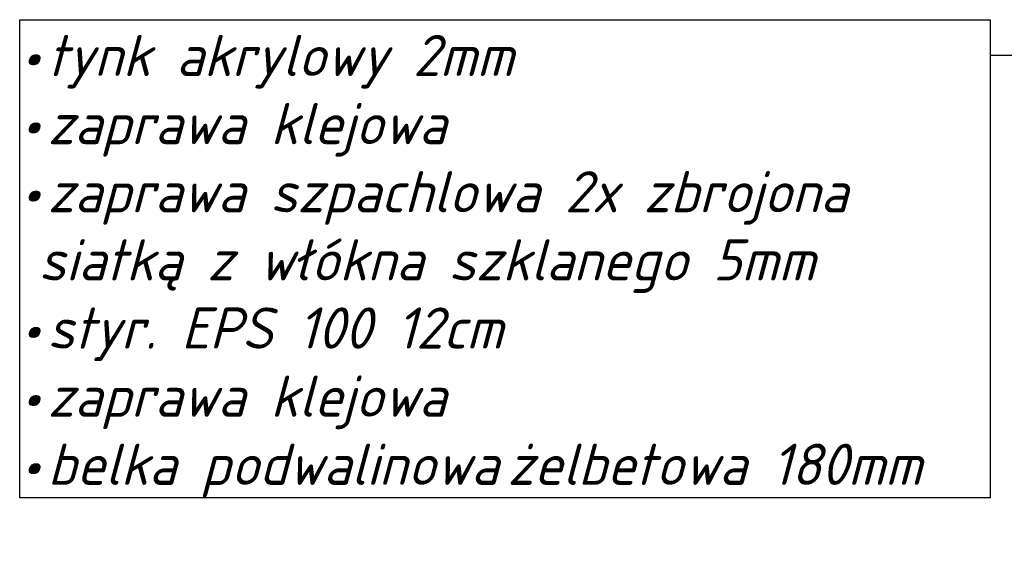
# Model space of a CAD drawing. Header units: millimetres. Extents: x -22097 to 12936, y -2051 to 11384.
# Tile 1 of 12: x -21880 to -19252, y -1254 to 173. Entities that reach past the tile are written whole.
import ezdxf

# ---------------------------------------------------------------- set-up
doc = ezdxf.new("R2010")
doc.units = ezdxf.units.MM
doc.layers.add('G-ANNO-TEXT', color=231, linetype='Continuous', lineweight=20)
doc.styles.add('GOST Common_I', font='GOST_Common Italic.ttf', dxfattribs={"height": 110})

msp = doc.modelspace()

# ---------------------------------------------------------------- linework, layer by layer
at = {"layer": 'G-ANNO-TEXT', "color": 7, "lineweight": 25}
msp.add_line((-17071.7, 77.5), (-19290, 77.5), dxfattribs=at)
at = {"layer": 'G-ANNO-TEXT', "color": 7, "lineweight": 25, "flags": 128}
msp.add_lwpolyline([(-21879.9, 173), (-19290, 173), (-19290, -1103.7), (-21879.9, -1103.7)], close=True, dxfattribs=at)

# ---------------------------------------------------------------- texts
at = {"layer": 'G-ANNO-TEXT', "color": 7, "lineweight": 25, "char_height": 110, "attachment_point": 1, "style": 'GOST Common_I'}
for s, insert, width in [('tynk akrylowy 2mm', (-21805.5, 132.5), 1495.147), ('\\fGOST Common|b0|i1|c238|p34|;•', (-21878.3, 132.5), 88.173), ('zaprawa klejowa', (-21805.5, -49.4), 1286.708), ('\\fGOST Common|b0|i1|c238|p34|;•', (-21878.3, -49.4), 88.173), ('zaprawa szpachlowa 2x zbrojona ', (-21805.5, -231.3), 2597.468), ('\\fGOST Common|b0|i1|c238|p34|;•', (-21878.3, -231.3), 88.173), ('siatką z włókna szklanego 5mm', (-21828.7, -413.2), 2449.155), ('styr. EPS 100 12cm', (-21805.5, -595.1), 1443.037), ('\\fGOST Common|b0|i1|c238|p34|;•', (-21878.3, -595.1), 88.173), ('zaprawa klejowa', (-21805.5, -777), 1286.708), ('\\fGOST Common|b0|i1|c238|p34|;•', (-21878.3, -777), 88.173), ('żelbetowa 180mm', (-20578.5, -958.9), 1342.827), ('belka podwalinowa ', (-21805.5, -958.9), 1487.13), ('\\fGOST Common|b0|i1|c238|p34|;•', (-21878.3, -958.9), 88.173)]:
    msp.add_mtext(s, dxfattribs=dict(at, insert=insert, width=width))

doc.saveas('drawing.dxf')
